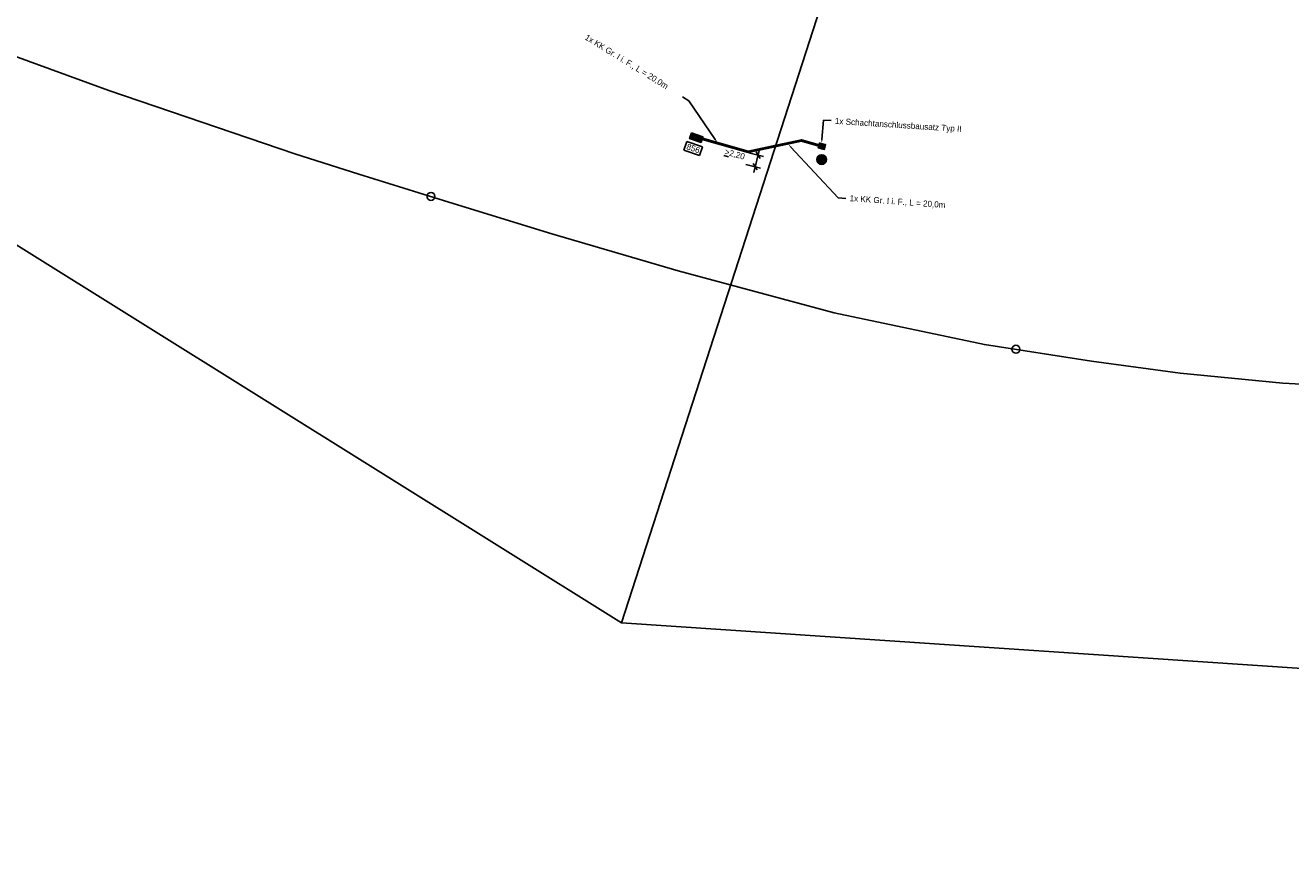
# Model space of a CAD drawing. Header units: metres. Extents: x 4433364 to 4435009, y 5475137 to 5475997.
# Tile 39 of 48: x 4434323 to 4434532, y 5475137 to 5475273. Entities that reach past the tile are written whole.
import ezdxf
from ezdxf import colors
from ezdxf.entities.mleader import LeaderData, LeaderLine
from ezdxf.math import Vec2, Vec3

# ---------------------------------------------------------------- set-up
doc = ezdxf.new("R2010")
doc.units = ezdxf.units.M
doc.header["$PDMODE"] = 64
doc.linetypes.add('STRICHLINIE', pattern=[0.75, 0.5, -0.25])
doc.layers.add('GTU_A_Ansichtsfenster', color=6, linetype='Continuous', plot=False)
doc.layers.add('GTU_Hilfslayer', color=3, linetype='Continuous', plot=False)
for name, color, linetype in [('GTU_Bestand', 253, 'Continuous'), ('GTU_P', 1, 'Continuous'), ('GTU_P_Bemaßung', 1, 'Continuous'), ('GTU_P_Dritter', 191, 'Continuous'), ('GTU_Planung', 1, 'Continuous'), ('GTU_Weichen_Nr.', 191, 'Continuous')]:
    doc.layers.add(name, color=color, linetype=linetype)
doc.styles.add('K_Isocp', font='k_isocp.SHX')
doc.styles.add('PROVI', font='PROVI.SHX')
doc.dimstyles.new('1zu500', dxfattribs={"dimscale": 5, "dimtxt": 0.2, "dimasz": 0.18, "dimexe": 0.18, "dimexo": 0.02, "dimgap": 0.09, "dimtad": 0, "dimtih": 1, "dimtoh": 1, "dimzin": 4, "dimdsep": 46, "dimtxsty": 'PROVI', "dimblk1": 'OBLIQUE', "dimblk2": 'OBLIQUE', "dimsah": 1, "dimcen": 0.3, "dimdle": 0.2, "dimclrd": 256, "dimclre": 256, "dimclrt": 256, "dimadec": 0, "dimazin": 0, "dimtfac": 1, "dimtdec": 4, "dimtofl": 0, "dimtmove": 2, "dimatfit": 3, "dimldrblk": 'NONE', "dimfxl": 0.4, "dimfxlon": 1, "dimtfill": 1, "dimtfillclr": 256, "dimtolj": 1, "dimtzin": 0, "dimlwd": -1, "dimlwe": -1, "dimarcsym": 0})

# ---------------------------------------------------------------- blocks, each defined once
blk = doc.blocks.new('GTU_LP_KTB_Schachtanschlussbausatz Typ II links')
at = {"true_color": 0xffffff}
blk.add_hatch(color=7, dxfattribs=at).paths.add_polyline_path([(-1.05, 0.2), (-1, 0.2), (-1, -0.2), (-1.05, -0.2), (-1.05, -0.42), (0, -0.42), (0, 0.42), (-1.05, 0.42)])
for p, q in [((-0.56, 0.36), (-1, 0.36)), ((-0.97, 0.37), (-0.97, 0.36)), ((-0.5, 0.36), (0, 0.36)), ((-0.97, -0.37), (-0.97, -0.36)), ((-0.5, -0.36), (0, -0.36))]:
    blk.add_line(p, q)
at = {"linetype": 'STRICHLINIE', "ltscale": 0.5}
for p, q in [((0, 0.31), (-1, 0.31)), ((-0.56, 0.36), (-0.56, -0.36)), ((0, -0.31), (-1, -0.31))]:
    blk.add_line(p, q, dxfattribs=at)
for points in [[(-0.97, 0.42), (-1.05, 0.42), (-1.05, 0.2), (-1, 0.2)], [(-0.56, 0.42), (-0.97, 0.42), (-0.97, 0.37), (-1, 0.37), (-1, -0.37), (-0.97, -0.37), (-0.97, -0.42), (-0.56, -0.42)], [(0, -0.42), (-0.5, -0.42), (-0.56, -0.42), (-0.56, -0.36), (-0.5, -0.36), (-0.5, 0.36), (-0.56, 0.36), (-0.56, 0.42), (0, 0.42), (0, -0.42)], [(-0.97, -0.42), (-1.05, -0.42), (-1.05, -0.2), (-1, -0.2)], [(-0.56, -0.36), (-1, -0.36)]]:
    blk.add_lwpolyline(points)
blk = doc.blocks.new('_OBLIQUE')
at = {"color": 0, "linetype": 'ByBlock'}
blk.add_line((-0.5, -0.5), (0.5, 0.5), dxfattribs=at)
blk = doc.blocks.new('*D203')
at = {"layer": 'Defpoints', "color": 0}
blk.add_point((4434443.5, 5475249.82), dxfattribs=at)
at = {"layer": 'GTU_P_Bemaßung'}
for p, q in [((4434442.44, 5475252.13), (4434444.86, 5475251.52)), ((4434444.23, 5475252.71), (4434443.26, 5475248.85)), ((4434441.95, 5475250.2), (4434444.37, 5475249.6))]:
    blk.add_line(p, q, dxfattribs=at)
at = {"layer": 'GTU_P_Bemaßung', "xscale": 0.8999999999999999, "yscale": 0.8999999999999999, "zscale": 0.8999999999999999}
for p, rotation in [((4434443.98, 5475251.74), 75.9034067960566), ((4434443.5, 5475249.82), 255.9034067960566)]:
    blk.add_blockref('_OBLIQUE', p, dxfattribs=dict(at, rotation=rotation))
at = {"layer": 'GTU_P_Bemaßung', "insert": (4434440.12, 5475251.81), "char_height": 1, "attachment_point": 5, "rotation": 345, "style": 'PROVI', "bg_fill": 3, "box_fill_scale": 1.1, "bg_fill_color": 256, "bg_fill_true_color": 13158600, "bg_fill_transparency": 0}
blk.add_mtext('\\A1;{\\L>}2,20', dxfattribs=at)
at = {"layer": 'Defpoints', "color": 0}
for p in [(4434442.34, 5475252.16), (4434441.86, 5475250.23)]:
    blk.add_point(p, dxfattribs=at)
blk = doc.blocks.new('_None')
blk = doc.blocks.new('GTU_KTB_Anschluss')
at = {"linetype": 'Continuous', "true_color": 0xffffff}
h = blk.add_hatch(color=7, dxfattribs=at)
h.dxf.hatch_style = 2
h.paths.add_polyline_path([(0.79, 0.09, 1), (-0.79, 0.09, 1)])
h = blk.add_hatch(color=7, dxfattribs=at)
h.dxf.hatch_style = 2
h.paths.add_polyline_path([(-0.57, -0.67), (0.57, -0.67), (0.57, 0.83), (-0.57, 0.83)], flags=9)
at = {"color": 1, "linetype": 'Continuous'}
blk.add_circle((0, 0.09), 0.79, dxfattribs=at)
at = {"color": 1, "linetype": 'Continuous', "insert": (-0.32, 0.58), "char_height": 1, "width": 2.0437, "attachment_point": 1, "style": 'PROVI'}
blk.add_mtext('A', dxfattribs=at)

msp = doc.modelspace()

# ---------------------------------------------------------------- hatches: boundary and pattern name
at = {"layer": 'GTU_P_Dritter', "linetype": 'Continuous', "ltscale": 2, "transparency": 33554687}
msp.add_hatch(color=256, dxfattribs=at).paths.add_polyline_path([(4434434.889, 5475254.768), (4434432.99, 5475255.397), (4434432.676, 5475254.448), (4434434.575, 5475253.819)])

# ---------------------------------------------------------------- linework, layer by layer
at = {"layer": 'GTU_A_Ansichtsfenster', "linetype": 'Continuous', "ltscale": 2}
msp.add_lwpolyline([(4434050.756, 5475647.656), (4434486.436, 5475375.651), (4434421.455, 5475174.548), (4433942.191, 5475473.764)], close=True, dxfattribs=at)
at = {"layer": 'GTU_Hilfslayer'}
for centre in [(4434389.961, 5475244.913), (4434486.577, 5475219.678)]:
    msp.add_circle(centre, 0.655, dxfattribs=at)
at = {"layer": 'GTU_P_Dritter', "linetype": 'Continuous', "ltscale": 2}
msp.add_lwpolyline([(4434432.99, 5475255.397), (4434434.889, 5475254.768), (4434434.575, 5475253.819), (4434432.676, 5475254.448)], close=True, dxfattribs=at)

# ---------------------------------------------------------------- block references
at = {"layer": 'GTU_P', "rotation": 344.4846637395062}
msp.add_blockref('GTU_LP_KTB_Schachtanschlussbausatz Typ II links', (4434455.031, 5475253.063), dxfattribs=at)

# ---------------------------------------------------------------- next in the draw order: texts
at = {"layer": 'GTU_Weichen_Nr.', "color": 191, "insert": (4434433.281, 5475252.834), "char_height": 1, "attachment_point": 5, "rotation": 341.4056, "style": 'K_Isocp', "bg_fill": 19, "box_fill_scale": 1.25, "bg_fill_color": 1, "bg_fill_transparency": 0}
msp.add_mtext('856', dxfattribs=at)

# ---------------------------------------------------------------- next in the draw order: wipeouts: each hides what was drawn before it
at = {"color": 7, "linetype": 'Continuous', "true_color": 0xffffff}
msp.add_wipeout([(4434438.569, 5475250.77), (4434444.11, 5475249.1), (4434442.419, 5475244.611), (4434437.444, 5475247.42)], dxfattribs=at).dxf.layer = 'GTU_Bestand'

# ---------------------------------------------------------------- next in the draw order: linework, layer by layer
at = {"layer": 'GTU_A_Ansichtsfenster', "linetype": 'Continuous', "ltscale": 2}
msp.add_lwpolyline([(4434486.436, 5475375.651), (4434998.904, 5475341.29), (4434985.19, 5475136.749), (4434421.455, 5475174.548)], close=True, dxfattribs=at)
msp.add_lwpolyline([(4434486.436, 5475375.651), (4434421.455, 5475174.548)], dxfattribs=at)
at = {"layer": 'GTU_P'}
for points in [[(4434454.035, 5475253.226), (4434451.144, 5475254.028), (4434446.254, 5475252.989), (4434442.34, 5475252.157), (4434434.732, 5475254.293)], [(4434454.094, 5475253.438), (4434451.151, 5475254.255), (4434446.208, 5475253.204), (4434442.347, 5475252.383), (4434434.791, 5475254.505)]]:
    msp.add_lwpolyline(points, dxfattribs=at)
at = {"layer": 'GTU_Planung', "color": 7, "linetype": 'Continuous', "lineweight": 20, "true_color": 0xffffff}
msp.add_lwpolyline([(4434454.064, 5475253.332), (4434451.148, 5475254.141), (4434446.231, 5475253.096), (4434442.344, 5475252.27), (4434434.762, 5475254.399)], dxfattribs=at)

# ---------------------------------------------------------------- next in the draw order: dimensions: what is measured, and where the dimension line sits
at = {"layer": 'GTU_P_Bemaßung'}
dim = msp.add_linear_dim(base=(4434443.5, 5475249.816), p1=(4434442.34, 5475252.157), p2=(4434441.856, 5475250.229), angle=255.90341, text='{\\L>}2,20', dimstyle='1zu500', dxfattribs=at)
dim.commit()
dim.dimension.update_dxf_attribs({"geometry": '*D203', "text_midpoint": (4434440.118, 5475251.815), "dimtype": 161, "text_rotation": 345})

# ---------------------------------------------------------------- next in the draw order: leaders
at = {"layer": 'GTU_P_Bemaßung', "linetype": 'Continuous'}
ml = msp.add_multileader_mtext('Standard', dxfattribs=at)
ml.set_content('{\\LGleisquerung km 2,5+65,0}\\P2x {\\A1;KAS Gr. V Bkl. D\\Pmit jeweils 1x Schachtanschlussbausatz Typ II\\P}4x PE-HD Rohr DN 110x6,3mm (SDR 17,6) \\PL = 4,45 m\\Pin Betonummantelung C12/15\\PMindestüberdeckung\\Pgem. RIL 836.4502  ≥ 1,50m\\PEinbau in offener Bauweise', color=256, style='PROVI')
ml.set_leader_properties(color=256, linetype='ByLayer', lineweight=-1)
ml.build(insert=Vec2(0, 0))
ml.multileader.update_dxf_attribs({"dogleg_length": 1.25, "arrow_head_size": 0.625, "scale": 0.5})
ctx = ml.context
ctx.base_point, ctx.scale, ctx.char_height, ctx.arrow_head_size, ctx.landing_gap_size, ctx.plane_origin, ctx.plane_x_axis, ctx.plane_y_axis = Vec3(4434498.716, 5475301.131), 0.5, 1, 0.625, 0.625, Vec3(7370076.745, 12237166.232, 0), Vec3(0.9977586, -0.0669167, 0), Vec3(0.0669167, 0.9977586, 0)
notes = []
notes.append((ctx, [(0, (1, 1, 0), (4434497.469, 5475301.215), (0.9977586, -0.0669167, 0), 1.25, [(0, [(4434481.114, 5475333.014)], 0, [])])]))
ctx.mtext.insert, ctx.mtext.text_direction, ctx.mtext.rotation = Vec3(4434499.373, 5475301.588), Vec3(0.9977586, -0.0669167, 0), 3.0657995
ctx.mtext.has_bg_fill, ctx.mtext.bg_color, ctx.mtext.bg_scale_factor, ctx.mtext.bg_transparency, ctx.mtext.use_window_bg_color = 1, -1027028792, 1, 0, 1
ml = msp.add_multileader_mtext('Standard', dxfattribs=at)
ml.set_content('1x KK Gr. I i. F., L = 20,0m ', color=256, style='PROVI')
ml.set_leader_properties(color=256, linetype='ByLayer', lineweight=-1)
ml.build(insert=Vec2(0, 0))
ml.multileader.update_dxf_attribs({"dogleg_length": 1.25, "arrow_head_size": 0.625, "scale": 0.5})
ctx = ml.context
ctx.base_point, ctx.scale, ctx.char_height, ctx.arrow_head_size, ctx.landing_gap_size, ctx.plane_origin, ctx.plane_x_axis, ctx.plane_y_axis = Vec3(4434458.483, 5475244.574), 0.5, 1, 0.625, 0.625, Vec3(7465222.666, 12194940.214), Vec3(0.9973991, -0.0720769), Vec3(0.0720769, 0.9973991)
notes.append((ctx, [(0, (1, 1, 0), (4434457.236, 5475244.664), (0.9973991, -0.0720769), 1.25, [(0, [(4434448.98, 5475253.524)], 0, [])])]))
ctx.mtext.insert, ctx.mtext.text_direction, ctx.mtext.rotation = Vec3(4434459.15, 5475245.138), Vec3(0.9973991, -0.0720769), 2.8349383
ctx.mtext.has_bg_fill, ctx.mtext.bg_color, ctx.mtext.bg_scale_factor, ctx.mtext.bg_transparency, ctx.mtext.use_window_bg_color = 1, -1027028792, 1, 0, 1
for ctx, leaders in notes:
    for number, flags, end, landing, length, lines in leaders:
        leader = LeaderData()
        leader.index, (leader.has_last_leader_line, leader.has_dogleg_vector, leader.attachment_direction) = number, flags
        leader.last_leader_point, leader.dogleg_vector, leader.dogleg_length = Vec3(end), Vec3(landing), length
        for number, points, colour, breaks in lines:
            line = LeaderLine()
            line.index, line.vertices, line.color, line.breaks = number, Vec3.list(points), colors.encode_raw_color(colour), breaks
            leader.lines.append(line)
        ctx.leaders.append(leader)

# ---------------------------------------------------------------- next in the draw order: block references
at = {"layer": 'GTU_P_Bemaßung', "linetype": 'Continuous', "rotation": 327.7559998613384}
msp.add_blockref('GTU_KTB_Anschluss', (4434454.442, 5475250.912), dxfattribs=at)

# ---------------------------------------------------------------- next in the draw order: leaders
at = {"layer": 'GTU_P_Bemaßung', "linetype": 'Continuous'}
ml = msp.add_multileader_mtext('Standard', dxfattribs=at)
ml.set_content('1x KK Gr. I i. F., L = 20,0m ', color=256, style='PROVI')
ml.set_leader_properties(color=256, linetype='ByLayer', lineweight=-1)
ml.build(insert=Vec2(0, 0))
ml.multileader.update_dxf_attribs({"dogleg_length": 1.25, "arrow_head_size": 0.625, "scale": 0.5})
ctx = ml.context
ctx.base_point, ctx.scale, ctx.char_height, ctx.arrow_head_size, ctx.landing_gap_size, ctx.plane_origin, ctx.plane_x_axis, ctx.plane_y_axis = Vec3(4434414.945, 5475271.559), 0.5, 1, 0.625, 0.625, Vec3(10229286.861, 10031507.452), Vec3(0.8509924, -0.525178), Vec3(0.525178, 0.8509924)
notes = []
notes.append((ctx, [(0, (1, 1, 0), (4434432.555, 5475260.691), (-0.8509924, 0.525178), 1.25, [(0, [(4434437.269, 5475253.809)], 0, [])])]))
ctx.mtext.insert, ctx.mtext.text_direction, ctx.mtext.rotation = Vec3(4434415.797, 5475271.75), Vec3(0.8509924, -0.525178), 2.8349383
ctx.mtext.has_bg_fill, ctx.mtext.bg_color, ctx.mtext.bg_scale_factor, ctx.mtext.bg_transparency, ctx.mtext.use_window_bg_color = 1, -1027028792, 1, 0, 1
for ctx, leaders in notes:
    for number, flags, end, landing, length, lines in leaders:
        leader = LeaderData()
        leader.index, (leader.has_last_leader_line, leader.has_dogleg_vector, leader.attachment_direction) = number, flags
        leader.last_leader_point, leader.dogleg_vector, leader.dogleg_length = Vec3(end), Vec3(landing), length
        for number, points, colour, breaks in lines:
            line = LeaderLine()
            line.index, line.vertices, line.color, line.breaks = number, Vec3.list(points), colors.encode_raw_color(colour), breaks
            leader.lines.append(line)
        ctx.leaders.append(leader)

# ---------------------------------------------------------------- next in the draw order: leaders
ml = msp.add_multileader_mtext('Standard', dxfattribs=at)
ml.set_content('\\A1;1x Schachtanschlussbausatz Typ II\\P', color=256, style='PROVI')
ml.set_leader_properties(color=256, linetype='ByLayer', lineweight=-1)
ml.build(insert=Vec2(0, 0))
ml.multileader.update_dxf_attribs({"dogleg_length": 1.25, "arrow_head_size": 0.625, "scale": 0.5})
ctx = ml.context
ctx.base_point, ctx.scale, ctx.char_height, ctx.arrow_head_size, ctx.landing_gap_size, ctx.plane_origin, ctx.plane_x_axis, ctx.plane_y_axis = Vec3(4434456.055, 5475257.42), 0.5, 1, 0.625, 0.625, Vec3(7707764.644, 12080279.01, 0), Vec3(0.9979943, -0.0633037, 0), Vec3(0.0633037, 0.9979943, 0)
notes = []
notes.append((ctx, [(0, (1, 1, 0), (4434454.807, 5475257.499), (0.9979943, -0.0633037, 0), 1.25, [(0, [(4434454.487, 5475253.659)], 0, [])])]))
ctx.mtext.insert, ctx.mtext.text_direction, ctx.mtext.rotation = Vec3(4434456.71, 5475257.879), Vec3(0.9979943, -0.0633037, 0), 5.9143028
ctx.mtext.has_bg_fill, ctx.mtext.bg_color, ctx.mtext.bg_scale_factor, ctx.mtext.bg_transparency, ctx.mtext.use_window_bg_color = 1, -1027028792, 1, 0, 1
for ctx, leaders in notes:
    for number, flags, end, landing, length, lines in leaders:
        leader = LeaderData()
        leader.index, (leader.has_last_leader_line, leader.has_dogleg_vector, leader.attachment_direction) = number, flags
        leader.last_leader_point, leader.dogleg_vector, leader.dogleg_length = Vec3(end), Vec3(landing), length
        for number, points, colour, breaks in lines:
            line = LeaderLine()
            line.index, line.vertices, line.color, line.breaks = number, Vec3.list(points), colors.encode_raw_color(colour), breaks
            leader.lines.append(line)
        ctx.leaders.append(leader)

# ---------------------------------------------------------------- next in the draw order: linework, layer by layer
at = {"layer": 'GTU_Hilfslayer'}
msp.add_lwpolyline([(4434320.024, 5475268.48), (4434336.738, 5475262.401), (4434367.45, 5475251.93), (4434378.07, 5475248.601), (4434392.893, 5475243.943), (4434409.918, 5475238.736), (4434430.795, 5475232.637), (4434456.566, 5475225.692), (4434481.358, 5475220.455), (4434499.07, 5475217.693), (4434513.713, 5475215.747), (4434530.678, 5475214.075), (4434549.097, 5475213.075), (4434584.93, 5475212.967), (4434598.994, 5475213.381), (4434645.336, 5475214.744), (4434686.186, 5475215.641)], dxfattribs=at)

doc.saveas('drawing.dxf')
